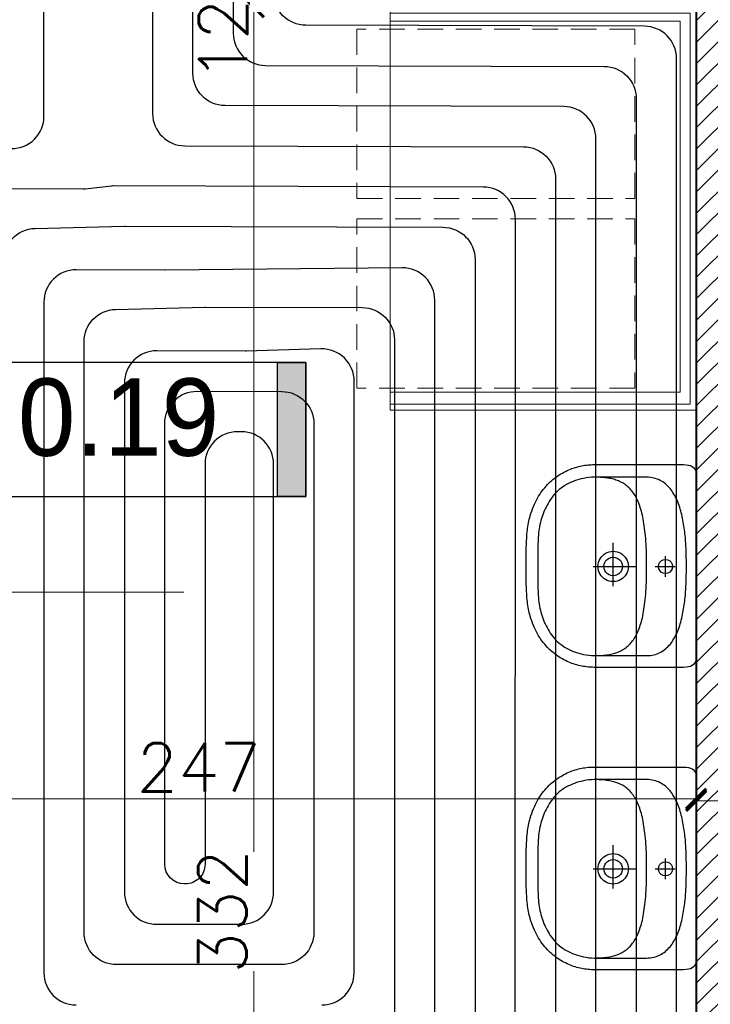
# Model space of a CAD drawing. Header units: millimetres. Extents: x -740 to 33545, y -26688 to 22494.
# Tile 140 of 256: x 10086 to 10258, y 10005 to 10249. Entities that reach past the tile are written whole.
import ezdxf

# ---------------------------------------------------------------- set-up
doc = ezdxf.new("R2010")
doc.units = ezdxf.units.MM
doc.header["$MEASUREMENT"] = 0
doc.linetypes.add('DASHED2', pattern=[9.525, 6.35, -3.175])
doc.layers.get('Defpoints').update_dxf_attribs({"color": 252})
for name, color, linetype, lineweight in [('A_istniejące ściany', 252, 'Continuous', 35), ('A_opisy', 252, 'Continuous', 15), ('A_wyposażenie', 252, 'Continuous', 9), ('l.wypełnien', 252, 'Continuous', 5), ('Nowe_820-G Rysunki Obrazki_Nr_pióra__1', 252, 'Continuous', 13), ('szraf1', 252, 'Continuous', 5), ('wymiarowanie', 252, 'Continuous', 9)]:
    doc.layers.add(name, color=color, linetype=linetype, lineweight=lineweight)
doc.layers.add('IS_Strefa podłóg', color=7, linetype='Continuous', lineweight=25, true_color=0x008000)
doc.layers.add('IS_Wężownica OChP', color=7, linetype='Continuous', lineweight=25, true_color=0x800080)
doc.layers.add('tabelki opis', color=252, linetype='Continuous')
doc.layers.add('WYPOSAŻENIE', color=252, linetype='Continuous')
doc.styles.add('ARIALL', font='GOTHIC.TTF', dxfattribs={"height": 40})
doc.styles.add('styl2', font='simplex.shx')
doc.dimstyles.new('Skala 1-50', dxfattribs={"dimtxt": 12, "dimasz": 5, "dimexe": 1, "dimexo": 1, "dimgap": 1.5, "dimtad": 1, "dimdec": 1, "dimrnd": 0.5, "dimtxsty": 'styl2', "dimblk": 'ARCHTICK', "dimcen": 5, "dimadec": 0, "dimazin": 0, "dimtfac": 1, "dimtdec": 1, "dimtmove": 1, "dimatfit": 3, "dimldrblk": 'ARCHTICK', "dimfxl": 0, "dimlwd": -1, "dimlwe": -1, "dimarcsym": 0})

# ---------------------------------------------------------------- blocks, each defined once
blk = doc.blocks.new('zw$1165')
at = {"layer": 'WYPOSAŻENIE', "color": 0}
for points in [[(25.14, 42.24), (24.52, 42.24), (23.91, 42.24), (23.31, 42.24), (22.72, 42.23), (22.13, 42.23), (21.56, 42.22), (20.99, 42.2), (20.44, 42.19), (19.89, 42.17), (19.35, 42.15), (18.82, 42.12), (18.3, 42.09), (17.78, 42.05), (17.28, 42.01), (16.78, 41.96), (16.3, 41.91), (15.82, 41.85), (15.35, 41.78), (14.89, 41.71), (14.43, 41.63), (13.99, 41.54), (13.55, 41.44), (13.12, 41.33), (12.7, 41.22), (12.7, 41.22), (12.09, 41.03), (11.51, 40.84), (10.93, 40.63), (10.38, 40.4), (9.84, 40.17), (9.32, 39.92), (8.81, 39.67), (8.32, 39.4), (7.85, 39.12), (7.39, 38.84), (6.95, 38.54), (6.52, 38.23), (6.11, 37.92), (5.72, 37.6), (5.34, 37.27), (4.97, 36.93), (4.62, 36.58), (4.28, 36.23), (3.96, 35.87), (3.65, 35.51), (3.36, 35.14), (3.08, 34.76), (2.81, 34.39), (2.56, 34), (2.32, 33.62), (2.09, 33.23), (1.88, 32.83), (1.67, 32.44), (1.48, 32.04), (1.31, 31.64), (1.14, 31.24), (0.99, 30.84), (0.85, 30.44), (0.72, 30.03), (0.6, 29.63), (0.49, 29.23), (0.4, 28.83), (0.31, 28.43), (0.24, 28.03), (0.17, 27.64), (0.12, 27.25), (0.08, 26.86), (0.04, 26.47), (0.02, 26.09), (0, 25.72), (0, 25.34), (0, 25.34), (0, 3.19), (0.03, 2.5), (0.11, 1.9), (0.25, 1.4), (0.44, 0.99), (0.7, 0.66), (1.01, 0.4), (1.39, 0.22), (1.82, 0.09), (2.33, 0.02), (2.89, 0), (25.14, 0), (47.39, 0), (47.96, 0.02), (48.46, 0.09), (48.9, 0.22), (49.28, 0.4), (49.59, 0.66), (49.84, 0.99), (50.04, 1.4), (50.18, 1.9), (50.26, 2.5), (50.29, 3.19), (50.29, 25.34), (50.28, 25.72), (50.27, 26.09), (50.24, 26.47), (50.21, 26.86), (50.17, 27.25), (50.11, 27.64), (50.05, 28.03), (49.98, 28.43), (49.89, 28.83), (49.79, 29.23), (49.69, 29.63), (49.57, 30.03), (49.44, 30.44), (49.3, 30.84), (49.15, 31.24), (48.98, 31.64), (48.8, 32.04), (48.61, 32.44), (48.41, 32.83), (48.2, 33.23), (47.97, 33.62), (47.73, 34), (47.48, 34.39), (47.21, 34.76), (46.93, 35.14), (46.63, 35.51), (46.33, 35.87), (46, 36.23), (45.67, 36.58), (45.32, 36.93), (44.95, 37.27), (44.57, 37.6), (44.17, 37.92), (43.76, 38.23), (43.34, 38.54), (42.9, 38.84), (42.44, 39.12), (41.96, 39.4), (41.48, 39.67), (40.97, 39.92), (40.45, 40.17), (39.91, 40.4), (39.35, 40.63), (38.78, 40.84), (38.19, 41.03), (37.59, 41.22), (37.59, 41.22), (37.16, 41.33), (36.74, 41.44), (36.3, 41.54), (35.85, 41.63), (35.4, 41.71), (34.94, 41.78), (34.47, 41.85), (33.99, 41.91), (33.5, 41.96), (33.01, 42.01), (32.5, 42.05), (31.99, 42.09), (31.47, 42.12), (30.94, 42.15), (30.4, 42.17), (29.85, 42.19), (29.3, 42.2), (28.73, 42.22), (28.15, 42.23), (27.57, 42.23), (26.98, 42.24), (26.38, 42.24), (25.76, 42.24), (25.14, 42.24), (25.14, 42.24)], [(25.25, 39.29), (25.78, 39.29), (26.31, 39.3), (26.86, 39.3), (27.41, 39.3), (27.96, 39.31), (28.52, 39.31), (29.08, 39.31), (29.65, 39.31), (30.21, 39.3), (30.77, 39.29), (31.33, 39.27), (31.89, 39.24), (32.45, 39.21), (32.99, 39.17), (33.53, 39.12), (34.07, 39.06), (34.59, 38.99), (35.1, 38.9), (35.61, 38.8), (36.12, 38.69), (36.61, 38.56), (37.11, 38.42), (37.6, 38.27), (38.08, 38.1), (38.56, 37.92), (39.04, 37.72), (39.51, 37.51), (39.97, 37.28), (40.43, 37.04), (40.88, 36.78), (41.33, 36.51), (41.77, 36.22), (42.21, 35.91), (42.64, 35.58), (43.06, 35.24), (43.92, 34.42), (44.3, 33.99), (44.65, 33.56), (44.97, 33.12), (45.27, 32.67), (45.54, 32.21), (45.8, 31.73), (46.03, 31.25), (46.24, 30.75), (46.44, 30.24), (46.62, 29.71), (46.79, 29.16), (46.94, 28.6), (47.09, 28.02), (47.2, 27.34), (47.29, 26.67), (47.35, 26), (47.38, 25.32), (47.38, 12.31), (47.36, 11.84), (47.32, 11.39), (47.25, 10.96), (47.17, 10.54), (47.06, 10.13), (46.93, 9.74), (46.77, 9.36), (46.6, 8.99), (46.41, 8.64), (46.2, 8.3), (45.97, 7.97), (45.73, 7.65), (45.47, 7.35), (45.19, 7.06), (44.89, 6.78), (44.58, 6.51), (44.26, 6.26), (43.92, 6.01), (43.57, 5.78), (43.21, 5.55), (42.83, 5.34), (42.45, 5.14), (42.05, 4.94), (41.64, 4.76), (41.23, 4.58), (40.81, 4.42), (40.37, 4.26), (39.93, 4.11), (39.49, 3.97), (39.04, 3.84), (38.58, 3.72), (38.12, 3.6), (37.65, 3.49), (37.18, 3.39), (36.71, 3.3), (36.23, 3.21), (35.76, 3.13), (35.28, 3.05), (34.8, 2.98), (34.33, 2.92), (33.85, 2.86), (33.38, 2.8), (32.91, 2.76), (32.44, 2.71), (31.97, 2.67), (31.51, 2.64), (31.06, 2.61), (30.61, 2.58), (30.16, 2.56), (29.73, 2.53), (29.3, 2.52), (28.88, 2.5), (28.46, 2.49), (28.06, 2.48), (27.67, 2.47), (27.28, 2.47), (26.91, 2.46), (26.55, 2.46), (26.21, 2.46), (25.87, 2.46), (25.55, 2.46), (25.25, 2.46), (25.25, 2.46), (24.94, 2.46), (24.63, 2.46), (24.29, 2.46), (23.95, 2.46), (23.59, 2.46), (23.22, 2.47), (22.83, 2.47), (22.44, 2.48), (22.04, 2.49), (21.62, 2.5), (21.2, 2.52), (20.77, 2.53), (20.34, 2.56), (19.89, 2.58), (19.44, 2.61), (18.99, 2.64), (18.53, 2.67), (18.06, 2.71), (17.59, 2.76), (17.12, 2.8), (16.65, 2.86), (16.17, 2.92), (15.69, 2.98), (15.22, 3.05), (14.74, 3.13), (14.26, 3.21), (13.79, 3.3), (13.32, 3.39), (12.85, 3.49), (12.38, 3.6), (11.92, 3.72), (11.46, 3.84), (11.01, 3.97), (10.56, 4.11), (10.13, 4.26), (9.69, 4.42), (9.27, 4.58), (8.85, 4.76), (8.45, 4.94), (8.05, 5.14), (7.67, 5.34), (7.29, 5.55), (6.93, 5.78), (6.58, 6.01), (6.24, 6.26), (5.92, 6.51), (5.61, 6.78), (5.31, 7.06), (5.03, 7.35), (4.77, 7.65), (4.52, 7.97), (4.3, 8.3), (4.09, 8.64), (3.9, 8.99), (3.72, 9.36), (3.57, 9.74), (3.44, 10.13), (3.33, 10.54), (3.25, 10.96), (3.18, 11.39), (3.14, 11.84), (3.12, 12.31), (3.12, 12.31), (3.12, 25.32), (3.15, 26), (3.21, 26.67), (3.29, 27.34), (3.41, 28.02), (3.56, 28.6), (3.71, 29.16), (3.88, 29.71), (4.06, 30.24), (4.26, 30.75), (4.47, 31.25), (4.7, 31.73), (4.96, 32.21), (5.23, 32.67), (5.53, 33.12), (5.85, 33.56), (6.2, 33.99), (6.57, 34.42), (7.43, 35.24), (7.86, 35.58), (8.29, 35.91), (8.73, 36.22), (9.17, 36.51), (9.62, 36.78), (10.07, 37.04), (10.53, 37.28), (10.99, 37.51), (11.46, 37.72), (11.94, 37.92), (12.42, 38.1), (12.9, 38.27), (13.39, 38.42), (13.88, 38.56), (14.38, 38.69), (14.89, 38.8), (15.4, 38.9), (15.91, 38.99), (16.43, 39.06), (16.96, 39.12), (17.51, 39.17), (18.05, 39.21), (18.61, 39.24), (19.16, 39.27), (19.73, 39.29), (20.29, 39.3), (20.85, 39.31), (21.42, 39.31), (21.98, 39.31), (22.54, 39.31), (23.09, 39.3), (23.64, 39.3), (24.19, 39.3), (24.72, 39.29), (25.25, 39.29)], [(25.25, 12.31), (24.4, 12.31), (23.58, 12.32), (22.77, 12.34), (21.99, 12.36), (21.22, 12.38), (20.48, 12.42), (19.75, 12.45), (19.05, 12.5), (18.36, 12.55), (17.7, 12.6), (17.05, 12.67), (16.42, 12.73), (15.81, 12.81), (15.22, 12.89), (14.64, 12.98), (14.09, 13.07), (13.55, 13.17), (13.03, 13.27), (12.52, 13.38), (12.03, 13.5), (11.56, 13.62), (11.1, 13.75), (10.66, 13.89), (10.24, 14.03), (9.83, 14.18), (9.43, 14.33), (9.05, 14.49), (8.69, 14.66), (8.34, 14.83), (8, 15.01), (7.68, 15.19), (7.37, 15.38), (7.07, 15.58), (6.79, 15.79), (6.52, 16), (6.26, 16.21), (6.01, 16.44), (5.78, 16.67), (5.56, 16.9), (5.35, 17.15), (5.15, 17.4), (4.96, 17.65), (4.79, 17.91), (4.62, 18.18), (4.46, 18.46), (4.32, 18.74), (4.18, 19.03), (4.06, 19.32), (3.94, 19.62), (3.83, 19.93), (3.73, 20.24), (3.64, 20.56), (3.56, 20.89), (3.48, 21.23), (3.42, 21.57), (3.36, 21.91), (3.31, 22.27), (3.26, 22.63), (3.22, 23), (3.19, 23.37), (3.17, 23.75), (3.15, 24.14), (3.13, 24.54), (3.13, 24.94), (3.12, 25.34)], [(47.38, 25.34), (47.37, 24.94), (47.37, 24.54), (47.35, 24.14), (47.33, 23.75), (47.31, 23.37), (47.28, 23), (47.24, 22.63), (47.19, 22.27), (47.14, 21.91), (47.08, 21.57), (47.02, 21.23), (46.94, 20.89), (46.86, 20.56), (46.77, 20.24), (46.67, 19.93), (46.56, 19.62), (46.44, 19.32), (46.32, 19.03), (46.18, 18.74), (46.04, 18.46), (45.88, 18.18), (45.71, 17.91), (45.54, 17.65), (45.35, 17.4), (45.15, 17.15), (44.94, 16.9), (44.72, 16.67), (44.49, 16.44), (44.24, 16.21), (43.98, 16), (43.71, 15.79), (43.43, 15.58), (43.13, 15.38), (42.82, 15.19), (42.5, 15.01), (42.16, 14.83), (41.81, 14.66), (41.45, 14.49), (41.07, 14.33), (40.67, 14.18), (40.26, 14.03), (39.84, 13.89), (39.4, 13.75), (38.94, 13.62), (38.47, 13.5), (37.98, 13.38), (37.47, 13.27), (36.95, 13.17), (36.41, 13.07), (35.85, 12.98), (35.28, 12.89), (34.69, 12.81), (34.08, 12.73), (33.45, 12.67), (32.8, 12.6), (32.14, 12.55), (31.45, 12.5), (30.75, 12.45), (30.02, 12.42), (29.28, 12.38), (28.51, 12.36), (27.73, 12.34), (26.92, 12.32), (26.1, 12.31), (25.25, 12.31)], [(25.26, 25.56), (25.26, 15)], [(25.26, 16.85), (25.77, 16.89), (26.26, 16.99), (26.72, 17.15), (27.16, 17.37), (27.56, 17.64), (27.92, 17.96), (28.24, 18.32), (28.51, 18.72), (28.73, 19.16), (28.89, 19.62), (28.99, 20.11), (29.03, 20.63), (28.99, 21.14), (28.89, 21.63), (28.73, 22.09), (28.51, 22.53), (28.24, 22.93), (27.92, 23.29), (27.56, 23.61), (27.16, 23.88), (26.72, 24.1), (26.26, 24.26), (25.77, 24.36), (25.26, 24.4), (24.75, 24.36), (24.26, 24.26), (23.79, 24.1), (23.36, 23.88), (22.95, 23.61), (22.59, 23.29), (22.27, 22.93), (22, 22.53), (21.78, 22.09), (21.62, 21.63), (21.52, 21.14), (21.49, 20.63), (21.52, 20.11), (21.62, 19.62), (21.78, 19.16), (22, 18.72), (22.27, 18.32), (22.59, 17.96), (22.95, 17.64), (23.36, 17.37), (23.79, 17.15), (24.26, 16.99), (24.75, 16.89), (25.26, 16.85)], [(25.26, 18.31), (25.79, 18.37), (26.27, 18.55), (26.7, 18.82), (27.06, 19.18), (27.33, 19.61), (27.51, 20.1), (27.57, 20.63), (27.51, 21.15), (27.33, 21.64), (27.06, 22.07), (26.7, 22.43), (26.27, 22.7), (25.79, 22.88), (25.26, 22.94), (24.73, 22.88), (24.24, 22.7), (23.81, 22.43), (23.45, 22.07), (23.18, 21.64), (23.01, 21.15), (22.94, 20.63), (22.94, 20.63), (23.01, 20.1), (23.18, 19.61), (23.45, 19.18), (23.81, 18.82), (24.24, 18.55), (24.73, 18.37), (25.26, 18.31), (25.26, 18.31)], [(30.17, 20.65), (19.42, 20.65)], [(25.25, 10.21), (25.25, 5.27)], [(22.71, 7.72), (27.8, 7.72)], [(25.26, 5.87), (25.81, 5.96), (26.3, 6.21), (26.68, 6.59), (26.93, 7.08), (27.02, 7.63), (26.93, 8.19), (26.68, 8.67), (26.3, 9.05), (25.81, 9.3), (25.26, 9.39), (24.7, 9.3), (24.22, 9.05), (23.84, 8.67), (23.59, 8.19), (23.5, 7.63), (23.59, 7.08), (23.84, 6.59), (24.22, 6.21), (24.7, 5.96), (25.26, 5.87)]]:
    blk.add_lwpolyline(points, dxfattribs=at)
blk = doc.blocks.new('_ArchTick')
at = {"color": 0, "linetype": 'ByBlock', "const_width": 0.15}
blk.add_lwpolyline([(-0.5, -0.5), (0.5, 0.5)], dxfattribs=at)
blk = doc.blocks.new('*D1180')
at = {"layer": 'Defpoints', "color": 0}
for p in [(10254.19, 10079.07), (10007.19, 10070.25), (10254.19, 10055.97)]:
    blk.add_point(p, dxfattribs=at)
at = {"layer": 'wymiarowanie', "color": 0}
for p, q in [((10007.19, 10060.97), (10007.19, 10054.97)), ((10254.19, 10060.97), (10254.19, 10054.97)), ((10007.19, 10055.97), (10254.19, 10055.97))]:
    blk.add_line(p, q, dxfattribs=at)
at = {"layer": 'wymiarowanie', "color": 0, "xscale": 5, "yscale": 5, "zscale": 5, "rotation": 180}
blk.add_blockref('_ArchTick', (10007.19, 10055.97), dxfattribs=at)
at = {"layer": 'wymiarowanie', "color": 0, "xscale": 5, "yscale": 5, "zscale": 5}
blk.add_blockref('_ArchTick', (10254.19, 10055.97), dxfattribs=at)
at = {"layer": 'wymiarowanie', "color": 0, "insert": (10130.69, 10063.77), "char_height": 12, "attachment_point": 5, "style": 'styl2'}
blk.add_mtext('247', dxfattribs=at)
blk = doc.blocks.new('*D1181')
at = {"layer": 'Defpoints', "color": 0}
for p in [(10254.19, 10079.07), (10279.59, 10078.25), (10279.59, 10055.46)]:
    blk.add_point(p, dxfattribs=at)
at = {"layer": 'wymiarowanie', "color": 0}
for p, q in [((10254.19, 10060.46), (10254.19, 10054.46)), ((10279.59, 10060.46), (10279.59, 10054.46)), ((10254.19, 10055.46), (10279.59, 10055.46)), ((10279.59, 10055.46), (10327.64, 10055.46))]:
    blk.add_line(p, q, dxfattribs=at)
at = {"layer": 'wymiarowanie', "color": 0, "xscale": 5, "yscale": 5, "zscale": 5, "rotation": 180}
blk.add_blockref('_ArchTick', (10254.19, 10055.46), dxfattribs=at)
at = {"layer": 'wymiarowanie', "color": 0, "xscale": 5, "yscale": 5, "zscale": 5}
blk.add_blockref('_ArchTick', (10279.59, 10055.46), dxfattribs=at)
at = {"layer": 'wymiarowanie', "color": 0, "insert": (10310.57, 10063.81), "char_height": 12, "attachment_point": 5, "style": 'styl2'}
blk.add_mtext('25,5', dxfattribs=at)
blk = doc.blocks.new('*D2218')
at = {"layer": 'Defpoints', "color": 0}
for p in [(10154.19, 10264.34), (10144.39, 10252.34), (10152.1, 10252.34)]:
    blk.add_point(p, dxfattribs=at)
at = {"layer": 'wymiarowanie', "color": 0}
for p, q in [((10149.39, 10264.34), (10143.39, 10264.34)), ((10144.39, 10264.34), (10144.39, 10252.34)), ((10149.39, 10252.34), (10143.39, 10252.34))]:
    blk.add_line(p, q, dxfattribs=at)
at = {"layer": 'wymiarowanie', "color": 0, "xscale": 5, "yscale": 5, "zscale": 5}
for p, rotation in [((10144.39, 10264.34), 90), ((10144.39, 10252.34), 270)]:
    blk.add_blockref('_ArchTick', p, dxfattribs=dict(at, rotation=rotation))
at = {"layer": 'wymiarowanie', "color": 0, "insert": (10136.74, 10244.13), "char_height": 12, "attachment_point": 5, "rotation": 90, "style": 'styl2'}
blk.add_mtext('12', dxfattribs=at)
blk = doc.blocks.new('*D2219')
at = {"layer": 'Defpoints', "color": 0}
for p in [(10152.1, 10252.34), (10144.39, 9920.26), (10165.23, 9920.26)]:
    blk.add_point(p, dxfattribs=at)
at = {"layer": 'wymiarowanie', "color": 0}
for p, q in [((10149.39, 10252.34), (10143.39, 10252.34)), ((10144.39, 10252.34), (10144.39, 10042.8)), ((10144.39, 9920.26), (10144.39, 10013.25)), ((10149.39, 9920.26), (10143.39, 9920.26))]:
    blk.add_line(p, q, dxfattribs=at)
at = {"layer": 'wymiarowanie', "color": 0, "xscale": 5, "yscale": 5, "zscale": 5}
for p, rotation in [((10144.39, 10252.34), 90), ((10144.39, 9920.26), 270)]:
    blk.add_blockref('_ArchTick', p, dxfattribs=dict(at, rotation=rotation))
at = {"layer": 'wymiarowanie', "color": 0, "insert": (10136.59, 10028.03), "char_height": 12, "attachment_point": 5, "rotation": 90, "style": 'styl2'}
blk.add_mtext('332', dxfattribs=at)

msp = doc.modelspace()

# ---------------------------------------------------------------- hatches: boundary and pattern name
at = {"layer": 'l.wypełnien'}
h = msp.add_hatch(dxfattribs=at)
h.set_pattern_fill('ANSI31', color=256, scale=30, style=0)
h.paths.add_polyline_path([(10179.68, 10402.52), (10279.59, 10402.52), (10279.59, 10396.52), (10273.59, 10396.52), (10273.59, 10123.69), (10279.59, 10126.48), (10279.59, 10017.29), (10316.23, 10017.29), (10316.23, 9992.74), (10279.59, 9992.74), (10279.59, 9927.76), (10254.19, 9927.76), (10254.19, 10359.34), (10179.68, 10359.34)])
h.paths.add_polyline_path([(10260.11, 10246.37), (10272.71, 10246.37), (10272.71, 10279.87), (10260.11, 10279.87)], flags=24)
h.paths.add_polyline_path([(10504.8, 10309.84), (10504.8, 10297.84), (10504.8, 10254.75), (10504.8, 10017.29), (10504.8, 9992.74), (10504.8, 9927.76), (10529.35, 9927.76), (10529.35, 10281.34), (10542.35, 10281.34), (10542.35, 10359.34), (10636.35, 10359.34), (10635.51, 10402.52), (10504.8, 10402.52), (10504.8, 10396.52)])
h.paths.add_polyline_path([(10504.8, 10396.52), (10510.8, 10396.52), (10510.8, 10309.84), (10504.8, 10309.84)], flags=16)
h.paths.add_polyline_path([(10504.8, 10392.52), (10504.8, 10309.84), (10510.8, 10309.84), (10510.8, 10396.52), (10504.8, 10396.52)], flags=0)
h.paths.add_polyline_path([(10515.95, 10326.34), (10515.95, 10347.34), (10530.35, 10347.34), (10530.35, 10326.34)], flags=16)
h.paths.add_polyline_path([(10515.95, 10347.34), (10515.95, 10326.34), (10530.35, 10326.34), (10530.35, 10347.34)], flags=0)
h.paths.add_polyline_path([(10515.95, 10297.84), (10515.95, 10293.34), (10530.35, 10293.34), (10530.35, 10314.34), (10515.95, 10314.34), (10515.95, 10309.84)], flags=16)
h.paths.add_polyline_path([(10515.95, 10297.84), (10515.95, 10309.84), (10515.95, 10314.34), (10530.35, 10314.34), (10530.35, 10293.34), (10515.95, 10293.34)], flags=0)
h.paths.add_polyline_path([(10504.8, 10254.75), (10504.8, 10297.84), (10510.8, 10297.84), (10510.8, 10254.75)], flags=16)
h.paths.add_polyline_path([(10510.8, 10254.75), (10510.8, 10297.84), (10504.8, 10297.84), (10504.8, 10259.75), (10504.8, 10254.75)], flags=0)
h.paths.add_polyline_path([(10504.8, 10297.84), (10510.8, 10297.84), (10510.8, 10309.84), (10504.8, 10309.84)], flags=16)
h.paths.add_polyline_path([(10504.8, 10309.84), (10510.8, 10309.84), (10510.8, 10297.84), (10504.8, 10297.84)], flags=0)
h.paths.add_polyline_path([(10510.8, 10309.84), (10515.95, 10309.84), (10515.95, 10297.84), (10510.8, 10297.84)], flags=16)
h.paths.add_polyline_path([(10510.84, 10326.02), (10523.45, 10326.02), (10523.45, 10359.52), (10510.84, 10359.52)], flags=8)
h.paths.add_polyline_path([(10510.84, 10326.02), (10523.45, 10326.02), (10523.45, 10359.52), (10510.84, 10359.52)], flags=8)
h.paths.add_polyline_path([(9506.72, 10359.34), (9506.72, 10402.52), (9858.19, 10402.52), (9858.19, 10359.34)])
h.paths.add_polyline_path([(10000.19, 10359.34), (10089.09, 10359.34), (10089.09, 10402.52), (10000.19, 10402.52)])
h.paths.add_polyline_path([(10273.59, 10123.69), (10273.59, 10396.52), (10279.59, 10396.52), (10279.59, 10359.34), (10279.59, 10126.48)])
h.paths.add_polyline_path([(10372.72, 9992.74), (10372.72, 10017.29), (10316.23, 10017.29), (10316.23, 9992.74)])
h.paths.add_polyline_path([(9858.19, 10359.34), (9858.19, 10402.52), (9878.19, 10402.52), (9878.19, 10359.34)])
h.paths.add_polyline_path([(10000.19, 10359.34), (10000.19, 10402.52), (9980.19, 10402.52), (9980.19, 10359.34)])
h.paths.add_polyline_path([(10279.59, 9907.76), (10279.59, 9927.76), (10254.19, 9927.76), (10254.19, 9907.76)])
h.paths.add_polyline_path([(10529.35, 9907.76), (10529.35, 9927.76), (10504.8, 9927.76), (10504.8, 9907.76)])
h.paths.add_polyline_path([(10494.8, 10017.29), (10494.8, 9992.74), (10504.8, 9992.74), (10504.8, 10017.29)])
at = {"layer": 'tabelki opis'}
msp.add_hatch(color=256, dxfattribs=at).paths.add_polyline_path([(10157.25, 10130.93), (10157.25, 10164.19), (10150.29, 10164.19), (10150.29, 10130.93)])

# ---------------------------------------------------------------- linework, layer by layer
at = {"layer": 'A_istniejące ściany'}
msp.add_lwpolyline([(10254.19, 10359.34), (10254.19, 9907.76)], dxfattribs=at)
at = {"layer": 'A_wyposażenie'}
for points in [[(10254.19, 10152.34), (10178.19, 10152.34), (10178.19, 10252.34), (10254.19, 10252.34)], [(10252.69, 10153.84), (10178.19, 10153.84), (10178.19, 10250.84), (10252.69, 10250.84)], [(10250.19, 10156.84), (10178.19, 10156.84), (10178.19, 10248.84), (10250.19, 10248.84)]]:
    msp.add_lwpolyline(points, close=True, dxfattribs=at)
at = {"layer": 'A_wyposażenie', "linetype": 'DASHED2'}
for points in [[(10238.97, 10246.84), (10169.97, 10246.84), (10169.97, 10204.84), (10238.97, 10204.84)], [(10238.97, 10246.84), (10169.97, 10246.84), (10169.97, 10204.84), (10238.97, 10204.84)], [(10238.97, 10157.84), (10169.97, 10157.84), (10169.97, 10199.84), (10238.97, 10199.84)], [(10238.97, 10157.84), (10169.97, 10157.84), (10169.97, 10199.84), (10238.97, 10199.84)]]:
    msp.add_lwpolyline(points, close=True, dxfattribs=at)
at = {"layer": 'IS_Strefa podłóg', "extrusion": (0, 0, -1)}
msp.add_lwpolyline([(-10007.27, 10359.35), (-10254.28, 10359.35), (-10254.29, 10264.35), (-10154.27, 10264.35), (-10154.27, 10252.85), (-10254.29, 10252.55), (-10254.28, 9919.85), (-10007.27, 9919.85), (-10007.27, 10252.55), (-10057.29, 10252.35), (-10057.28, 10264.35), (-10007.27, 10264.35)], close=True, dxfattribs=at)
at = {"layer": 'IS_Wężownica OChP', "color": 12, "true_color": 0xc80000, "transparency": 33554687, "extrusion": (0, 0, -1)}
for points in [[(-10249.28, 9932.85), (-10249.29, 10239.59, -0.413344), (-10241.32, 10247.59), (-10157.25, 10247.84, 0.413328), (-10149.27, 10255.84), (-10149.27, 10261.35, 0.414222), (-10157.27, 10269.35), (-10241.29, 10269.35, -0.414255), (-10249.29, 10277.35), (-10249.28, 10346.35, -0.414179), (-10241.28, 10354.35), (-10020.27, 10354.35, -0.414221), (-10012.27, 10346.35), (-10012.27, 10277.35, -0.414208), (-10020.27, 10269.35), (-10054.28, 10269.35, 0.414049), (-10062.28, 10261.36), (-10062.29, 10255.36, 0.415574), (-10054.25, 10247.36), (-10040.33, 10247.42, -0.415383), (-10032.3, 10239.42), (-10032.27, 9952.85, -0.414239)], [(-10042.27, 9962.85), (-10042.27, 10229.38, 0.415414), (-10050.3, 10237.38), (-10064.26, 10237.32, -0.415577), (-10072.29, 10245.32), (-10072.28, 10271.36, -0.414045), (-10064.28, 10279.35), (-10030.27, 10279.35, 0.414206), (-10022.27, 10287.35), (-10022.27, 10336.35, 0.414223), (-10030.27, 10344.35), (-10231.29, 10344.35, 0.41418), (-10239.29, 10336.35), (-10239.29, 10287.35, 0.414253), (-10231.29, 10279.35), (-10147.27, 10279.35, -0.414222), (-10139.27, 10271.35), (-10139.27, 10245.87, -0.413329), (-10147.25, 10237.87), (-10231.32, 10237.62, 0.413345), (-10239.29, 10229.62), (-10239.28, 9942.85, 0.414197)], [(-10229.28, 9952.85), (-10229.29, 10219.65, -0.413344), (-10221.32, 10227.65), (-10137.25, 10227.9, 0.413328), (-10129.27, 10235.9), (-10129.27, 10281.35, 0.414223), (-10137.27, 10289.35), (-10221.29, 10289.35, -0.414253), (-10229.29, 10297.35), (-10229.29, 10326.35, -0.414181), (-10221.29, 10334.35), (-10040.27, 10334.35, -0.414221), (-10032.27, 10326.35), (-10032.27, 10297.35, -0.414208), (-10040.27, 10289.35), (-10074.27, 10289.35, 0.414046), (-10082.27, 10281.36), (-10082.3, 10235.28, 0.415574), (-10074.27, 10227.28), (-10060.3, 10227.34, -0.415412), (-10052.27, 10219.33), (-10052.27, 9972.85, -0.414207)], [(-10062.27, 9982.85), (-10062.27, 10209.29, 0.415411), (-10070.3, 10217.29), (-10084.27, 10217.24, -0.415573), (-10092.3, 10225.24), (-10092.27, 10291.36, -0.414047), (-10084.27, 10299.35), (-10050.27, 10299.35, 0.414205), (-10042.27, 10307.35), (-10042.27, 10316.35, 0.414225), (-10050.27, 10324.35), (-10211.29, 10324.35, 0.414181), (-10219.29, 10316.35), (-10219.29, 10307.35, 0.414253), (-10211.29, 10299.35), (-10127.27, 10299.35, -0.414222), (-10119.27, 10291.35), (-10119.27, 10225.93, -0.413327), (-10127.25, 10217.93), (-10211.32, 10217.68, 0.413343), (-10219.29, 10209.68), (-10219.28, 9962.85, 0.414198)], [(-10209.28, 9972.85), (-10209.29, 10199.71, -0.413342), (-10201.32, 10207.71), (-10109.48, 10207.99, -0.030203), (-10109.07, 10207.96), (-10102.52, 10207.19, 0.030463), (-10102.1, 10207.16), (-10080.3, 10207.25, -0.415412), (-10072.27, 10199.25), (-10072.27, 9992.85, -0.414208)], [(-10082.27, 10002.85), (-10082.27, 10189.44, 0.407101), (-10090.07, 10197.44), (-10112.21, 10197.98, 0.006848), (-10112.43, 10197.98), (-10191.32, 10197.74, 0.413342), (-10199.29, 10189.74), (-10199.28, 9982.85, 0.414199)], [(-10189.28, 9992.85), (-10189.29, 10179.66, -0.417128), (-10181.21, 10187.66), (-10122.38, 10187.08, 0.003485), (-10122.27, 10187.08), (-10100.3, 10187.17, -0.415407), (-10092.27, 10179.17), (-10092.27, 10012.85, -0.414209), (-10100.27, 10004.85)], [(-10161.28, 10004.85, -0.414198), (-10169.28, 10012.85), (-10169.29, 10159.56, -0.422987), (-10161.05, 10167.56), (-10142.47, 10167.01, 0.008467), (-10142.2, 10167), (-10120.3, 10167.09, -0.415408), (-10112.27, 10159.09), (-10112.27, 10032.85, -0.414208), (-10120.27, 10024.85), (-10141.28, 10024.85, -0.414198), (-10149.28, 10032.85), (-10149.29, 10139, -0.413042), (-10141.32, 10147.01), (-10140.3, 10147.01, -0.415407), (-10132.27, 10139.01), (-10132.27, 10039.75, 0.414219), (-10127.37, 10034.85), (-10127.17, 10034.85, 0.414208), (-10122.27, 10039.75), (-10122.27, 10149.06, 0.415188), (-10130.3, 10157.06), (-10151.32, 10156.99, 0.413261), (-10159.29, 10148.99), (-10159.28, 10022.85, 0.414198), (-10151.28, 10014.85), (-10110.27, 10014.85, 0.414208), (-10102.27, 10022.85), (-10102.27, 10169.36, 0.406904), (-10110.07, 10177.36), (-10132.22, 10177.91, 0.007016), (-10132.44, 10177.92), (-10171.31, 10177.8, 0.413344), (-10179.29, 10169.8), (-10179.28, 10002.85, 0.414198)]]:
    msp.add_lwpolyline(points, format="xyb", dxfattribs=at)
at = {"layer": 'Nowe_820-G Rysunki Obrazki_Nr_pióra__1', "linetype": 'Continuous', "lineweight": 13}
for points in [[(10254.19, 10235.82), (10254.19, 10245.98)], [(10254.19, 10235.82), (10254.19, 10226.5)]]:
    msp.add_lwpolyline(points, dxfattribs=at)
at = {"layer": 'tabelki opis'}
msp.add_lwpolyline([(10157.25, 10164.19), (10074.09, 10164.19), (10074.09, 10130.93), (10157.25, 10130.93), (10157.25, 10164.19)], dxfattribs=at)
msp.add_lwpolyline([(10157.25, 10130.93), (10150.29, 10130.93), (10150.29, 10164.19), (10157.25, 10164.19)], close=True, dxfattribs=at)
at = {"layer": 'wymiarowanie'}
for p, q in [((10254.19, 10237.84), (10254.19, 10252.84)), ((10126.97, 10107.21), (10022.19, 10107.21))]:
    msp.add_line(p, q, dxfattribs=at)

# ---------------------------------------------------------------- block references
at = {"layer": 'szraf1', "xscale": -1, "rotation": 89.99999999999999}
for p in [(10254.19, 10138.86), (10254.19, 10063.86)]:
    msp.add_blockref('zw$1165', p, dxfattribs=at)

# ---------------------------------------------------------------- texts
at = {"layer": 'A_opisy', "ltscale": 0.3, "insert": (10094.79, 9636.58), "char_height": 10.8, "width": 109.7533, "attachment_point": 1, "rotation": 90, "style": 'ARIALL'}
msp.add_mtext('\\pi43.41246;{\\fArial|b0|i1|c238|p34;153}\\P\\pi43.29366;{\\fArial|b0|i1|c238|p34;175}', dxfattribs=at)
at = {"layer": 'tabelki opis', "insert": (10085.82, 10160.24), "char_height": 19.2, "width": 56.7, "attachment_point": 1}
msp.add_mtext('{\\fCentury Gothic|b0|i0|c238|p34;0.19}', dxfattribs=at)
at = {"layer": 'wymiarowanie', "char_height": 12, "width": 621.5287, "attachment_point": 1}
for s, insert in [('\\pi452.88074;{\\fCentury Gothic|b0|i0|c238|p34;Parapety zewnętrzne}\\P\\pi223.76474;{\\fCentury Gothic|b0|i0|c238|p34; z blachy stalowej powlekanej w kolorze RAL 7016}', (5416.61, 10228.95)), ('\\pi463.76474;{\\fCentury Gothic|b0|i0|c238|p34;Obróbka cokołowa}\\P\\pi223.76474;{\\fCentury Gothic|b0|i0|c238|p34; z blachy stalowej powlekanej w kolorze RAL 7016}', (5416.61, 10130.15))]:
    msp.add_mtext(s, dxfattribs=dict(at, insert=insert))

# ---------------------------------------------------------------- dimensions: what is measured, and where the dimension line sits
at = {"layer": 'wymiarowanie'}
for base, p1, p2, picture, middle in [((10144.39, 10252.34), (10154.19, 10264.34), (10152.1, 10252.34), '*D2218', (10144.39, 10244.13)), ((10144.39, 9920.26), (10152.1, 10252.34), (10165.23, 9920.26), '*D2219', (10144.39, 10028.03))]:
    dim = msp.add_linear_dim(base=base, p1=p1, p2=p2, angle=90, dimstyle='Skala 1-50', dxfattribs=at)
    dim.commit()
    dim.dimension.update_dxf_attribs({"geometry": picture, "text_midpoint": middle, "dimtype": 160})
dim = msp.add_linear_dim(base=(10254.19, 10055.97), p1=(10007.19, 10070.25), p2=(10254.19, 10079.07), dimstyle='Skala 1-50', dxfattribs=at)
dim.commit()
dim.dimension.update_dxf_attribs({"geometry": '*D1180', "text_midpoint": (10130.69, 10063.77)})
dim = msp.add_linear_dim(base=(10279.59, 10055.46), p1=(10254.19, 10079.07), p2=(10279.59, 10078.25), dimstyle='Skala 1-50', dxfattribs=at)
dim.commit()
dim.dimension.update_dxf_attribs({"geometry": '*D1181', "text_midpoint": (10310.57, 10055.46), "dimtype": 160})

doc.saveas('drawing.dxf')
